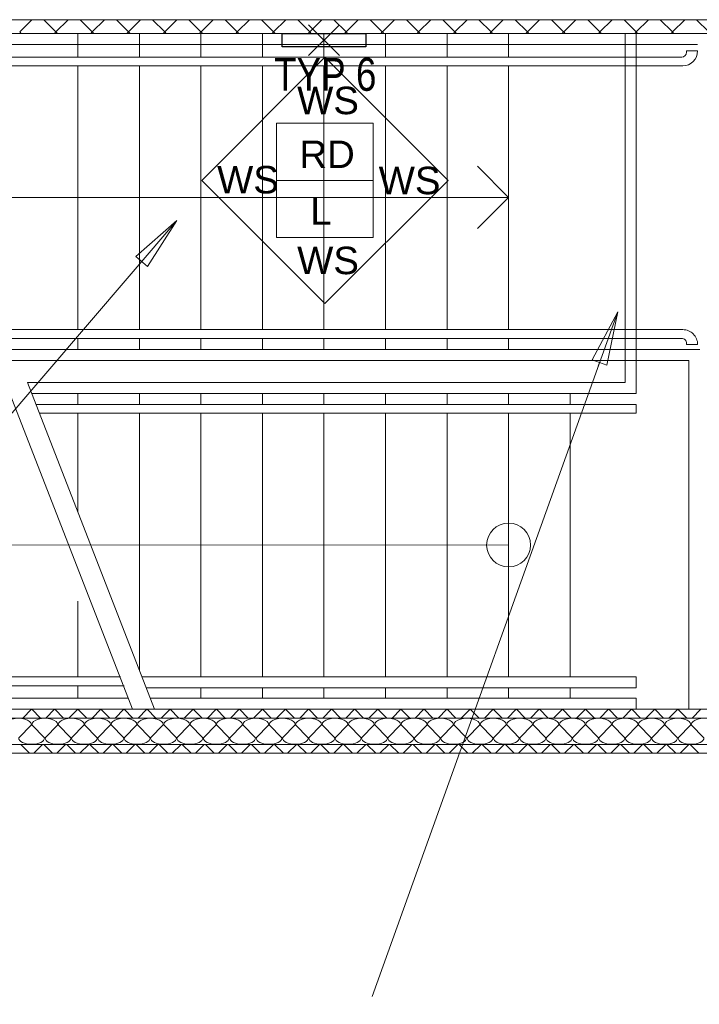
# Model space of a CAD drawing. Extents: x 1101 to 1942, y 41 to 882.
# Tile 12 of 113: x 1350 to 1412, y 99 to 188. Entities that reach past the tile are written whole.
import ezdxf
from ezdxf.lldxf.tags import DXFTag

# ---------------------------------------------------------------- set-up
doc = ezdxf.new("R2010")
doc.units = 0
doc.layers.get('0').update_dxf_attribs({"lineweight": 13})
for name, color, linetype, lineweight in [('Axen', 7, 'Continuous', 25), ('Beschriftung', 7, 'Continuous', 25), ('Fullfläche', 7, 'Continuous', 25), ('Treppen', 7, 'Continuous', 25), ('Wände', 7, 'Continuous', 25)]:
    doc.layers.add(name, color=color, linetype=linetype, lineweight=lineweight)
doc.layers.add('BI_E_Licht', color=7, linetype='Continuous', lineweight=25, true_color=0xff6600)
doc.styles.get("Standard").update_dxf_attribs({"font": 'arial.ttf'})
tags = doc.linetypes.add('ALL_S25', pattern=[0.001, 0, -0.001]).pattern_tags.tags
tags[6:7] = [DXFTag(74, 4), DXFTag(75, 0), DXFTag(340, '0'), DXFTag(46, 1.0), DXFTag(50, 0.0), DXFTag(44, 0.0), DXFTag(45, 0.0)]
tags[4:5] = [DXFTag(74, 4), DXFTag(75, 0), DXFTag(340, '0'), DXFTag(46, 1.0), DXFTag(50, 0.0), DXFTag(44, 0.0), DXFTag(45, 0.0)]
tags = doc.linetypes.add('PUNKT2_S9-A03CP7E21H', pattern=[0.001, 0, -0.001]).pattern_tags.tags
tags[6:7] = [DXFTag(74, 4), DXFTag(75, 0), DXFTag(340, '0'), DXFTag(46, 1.0), DXFTag(50, 0.0), DXFTag(44, 0.0), DXFTag(45, 0.0)]
tags[4:5] = [DXFTag(74, 4), DXFTag(75, 0), DXFTag(340, '0'), DXFTag(46, 1.0), DXFTag(50, 0.0), DXFTag(44, 0.0), DXFTag(45, 0.0)]
tags = doc.linetypes.add('VERDECKT2_S2-A03CP7E31H', pattern=[0.0027, 0.002, -0.0007]).pattern_tags.tags
tags[6:7] = [DXFTag(74, 4), DXFTag(75, 0), DXFTag(340, '0'), DXFTag(46, 1.0), DXFTag(50, 0.0), DXFTag(44, 0.0), DXFTag(45, 0.0)]
tags[4:5] = [DXFTag(74, 4), DXFTag(75, 0), DXFTag(340, '0'), DXFTag(46, 1.0), DXFTag(50, 0.0), DXFTag(44, 0.0), DXFTag(45, 0.0)]

# ---------------------------------------------------------------- blocks, each defined once
blk = doc.blocks.new('Referenz-A03CP7E41H', base_point=(1127.794, 89.807))
at = {"layer": 'Axen', "color": 0, "linetype": 'ALL_S25', "lineweight": -2, "ltscale": 0.13}
blk.add_line((1661.783, 121.449), (1222.273, 121.449), dxfattribs=at)
at = {"layer": 'Beschriftung', "color": 0, "lineweight": -2}
for p, q in [((1366.57, 173.579), (1377.785, 184.791)), ((1377.785, 184.791), (1388.996, 173.576)), ((1373.383, 173.578), (1373.384, 178.778)), ((1373.384, 178.778), (1382.184, 178.777)), ((1382.184, 178.777), (1382.183, 173.577)), ((1377.781, 162.364), (1366.57, 173.579)), ((1373.382, 168.378), (1373.383, 173.578)), ((1382.183, 173.577), (1373.383, 173.578)), ((1388.996, 173.576), (1377.781, 162.364)), ((1382.183, 173.577), (1382.182, 168.377)), ((1364.295, 169.917), (1303.236, 98.604)), ((1360.576, 166.651), (1364.295, 169.917)), ((1360.576, 166.651), (1364.295, 169.917)), ((1364.295, 169.917), (1361.64, 165.74)), ((1364.295, 169.917), (1361.64, 165.74)), ((1382.182, 168.377), (1373.382, 168.378)), ((1361.64, 165.74), (1360.576, 166.651)), ((1361.64, 165.74), (1360.576, 166.651)), ((1361.108, 166.195), (1360.88, 165.93)), ((1404.426, 161.611), (1382.081, 99.319)), ((1402.113, 157.235), (1404.426, 161.611)), ((1402.113, 157.235), (1404.426, 161.611)), ((1404.426, 161.611), (1403.431, 156.762)), ((1404.426, 161.611), (1403.431, 156.762)), ((1403.431, 156.762), (1402.113, 157.235)), ((1403.431, 156.762), (1402.113, 157.235)), ((1402.772, 156.999), (1402.654, 156.669))]:
    blk.add_line(p, q, dxfattribs=at)
at = {"layer": 'Fullfläche', "color": 0, "lineweight": -2}
for p, q in [((1351.116, 188.194), (1350.014, 187.091)), ((1352.206, 188.193), (1353.308, 187.091)), ((1354.416, 188.193), (1353.314, 187.091)), ((1355.506, 188.193), (1356.608, 187.09)), ((1357.716, 188.193), (1356.614, 187.09)), ((1358.806, 188.193), (1359.908, 187.09)), ((1361.016, 188.192), (1359.914, 187.09)), ((1362.106, 188.192), (1363.208, 187.089)), ((1364.317, 188.192), (1363.214, 187.089)), ((1365.406, 188.192), (1366.508, 187.089)), ((1367.617, 188.192), (1366.514, 187.089)), ((1368.706, 188.191), (1369.808, 187.088)), ((1370.917, 188.191), (1369.814, 187.088)), ((1372.005, 188.191), (1373.108, 187.087)), ((1374.217, 188.191), (1373.114, 187.087)), ((1375.305, 188.191), (1376.408, 187.087)), ((1377.517, 188.19), (1376.414, 187.087)), ((1378.605, 188.19), (1379.708, 187.086)), ((1380.817, 188.19), (1379.714, 187.086)), ((1381.905, 188.19), (1383.008, 187.086)), ((1384.117, 188.19), (1383.014, 187.086)), ((1385.205, 188.19), (1386.308, 187.085)), ((1387.418, 188.189), (1386.314, 187.085)), ((1388.505, 188.189), (1389.608, 187.085)), ((1390.718, 188.189), (1389.614, 187.085)), ((1391.804, 188.189), (1392.908, 187.084)), ((1394.018, 188.188), (1392.914, 187.084)), ((1395.104, 188.188), (1396.208, 187.084)), ((1397.318, 188.188), (1396.214, 187.084)), ((1398.404, 188.188), (1399.508, 187.083)), ((1400.618, 188.188), (1399.514, 187.083)), ((1401.704, 188.188), (1402.808, 187.082)), ((1403.918, 188.187), (1402.814, 187.082)), ((1405.004, 188.187), (1406.108, 187.082)), ((1407.218, 188.187), (1406.114, 187.082)), ((1408.304, 188.187), (1409.408, 187.081)), ((1410.519, 188.186), (1409.414, 187.081)), ((1411.604, 188.186), (1412.708, 187.081)), ((1350.014, 187.088), (1350.153, 186.949)), ((1353.308, 187.087), (1353.17, 186.949)), ((1353.314, 187.087), (1353.452, 186.949)), ((1356.608, 187.087), (1356.47, 186.949)), ((1356.614, 187.087), (1356.752, 186.949)), ((1359.908, 187.086), (1359.771, 186.949)), ((1359.914, 187.086), (1360.051, 186.949)), ((1363.208, 187.086), (1363.071, 186.949)), ((1363.214, 187.086), (1363.351, 186.949)), ((1366.508, 187.085), (1366.372, 186.949)), ((1366.514, 187.085), (1366.65, 186.949)), ((1369.808, 187.085), (1369.672, 186.949)), ((1369.814, 187.085), (1369.95, 186.949)), ((1373.108, 187.084), (1372.973, 186.949)), ((1373.114, 187.084), (1373.249, 186.949)), ((1376.408, 187.084), (1376.273, 186.949)), ((1376.414, 187.084), (1376.548, 186.949)), ((1379.708, 187.083), (1379.574, 186.949)), ((1379.714, 187.083), (1379.848, 186.949)), ((1383.008, 187.082), (1382.874, 186.949)), ((1383.014, 187.082), (1383.147, 186.949)), ((1386.308, 187.082), (1386.175, 186.949)), ((1386.314, 187.082), (1386.447, 186.949)), ((1389.608, 187.081), (1389.475, 186.949)), ((1389.614, 187.081), (1389.746, 186.949)), ((1392.908, 187.081), (1392.776, 186.949)), ((1392.914, 187.081), (1393.046, 186.949)), ((1396.208, 187.08), (1396.076, 186.949)), ((1396.214, 187.08), (1396.345, 186.949)), ((1399.508, 187.08), (1399.377, 186.949)), ((1399.514, 187.08), (1399.645, 186.949)), ((1402.808, 187.079), (1402.678, 186.949)), ((1402.814, 187.079), (1402.944, 186.949)), ((1406.108, 187.079), (1405.978, 186.949)), ((1406.114, 187.079), (1406.244, 186.949)), ((1409.408, 187.078), (1409.279, 186.949)), ((1409.414, 187.078), (1409.543, 186.949)), ((1351.09, 125.449), (1350.291, 124.65)), ((1351.107, 125.449), (1351.906, 124.65)), ((1353.19, 125.449), (1352.391, 124.65)), ((1353.207, 125.449), (1354.006, 124.65)), ((1355.29, 125.449), (1354.491, 124.65)), ((1355.307, 125.449), (1356.106, 124.65)), ((1357.39, 125.449), (1356.591, 124.65)), ((1357.407, 125.449), (1358.206, 124.65)), ((1359.49, 125.449), (1358.691, 124.65)), ((1359.507, 125.449), (1360.306, 124.65)), ((1361.59, 125.449), (1360.791, 124.65)), ((1361.607, 125.449), (1362.406, 124.65)), ((1363.69, 125.449), (1362.891, 124.65)), ((1363.707, 125.449), (1364.506, 124.65)), ((1365.79, 125.449), (1364.991, 124.65)), ((1365.807, 125.449), (1366.606, 124.65)), ((1367.89, 125.449), (1367.091, 124.65)), ((1367.907, 125.449), (1368.706, 124.65)), ((1369.99, 125.449), (1369.191, 124.65)), ((1370.007, 125.449), (1370.806, 124.65)), ((1372.09, 125.449), (1371.291, 124.65)), ((1372.107, 125.449), (1372.906, 124.65)), ((1374.19, 125.449), (1373.391, 124.65)), ((1374.207, 125.449), (1375.006, 124.65)), ((1376.29, 125.449), (1375.491, 124.65)), ((1376.307, 125.449), (1377.106, 124.65)), ((1378.39, 125.449), (1377.591, 124.65)), ((1378.407, 125.449), (1379.206, 124.65)), ((1380.49, 125.449), (1379.691, 124.65)), ((1380.507, 125.449), (1381.306, 124.65)), ((1382.59, 125.449), (1381.791, 124.65)), ((1382.607, 125.449), (1383.406, 124.65)), ((1384.69, 125.449), (1383.891, 124.65)), ((1384.707, 125.449), (1385.506, 124.65)), ((1386.79, 125.449), (1385.991, 124.65)), ((1386.807, 125.449), (1387.606, 124.65)), ((1388.89, 125.449), (1388.091, 124.65)), ((1388.907, 125.449), (1389.706, 124.65)), ((1390.99, 125.449), (1390.191, 124.65)), ((1391.007, 125.449), (1391.806, 124.65)), ((1393.09, 125.449), (1392.291, 124.65)), ((1393.107, 125.449), (1393.906, 124.65)), ((1395.19, 125.449), (1394.391, 124.65)), ((1395.207, 125.449), (1396.006, 124.65)), ((1397.29, 125.449), (1396.491, 124.65)), ((1397.307, 125.449), (1398.106, 124.65)), ((1399.39, 125.449), (1398.591, 124.65)), ((1399.407, 125.449), (1400.206, 124.65)), ((1401.49, 125.449), (1400.691, 124.65)), ((1401.507, 125.449), (1402.306, 124.65)), ((1403.59, 125.449), (1402.791, 124.65)), ((1403.607, 125.449), (1404.406, 124.65)), ((1405.69, 125.449), (1404.891, 124.65)), ((1405.707, 125.449), (1406.507, 124.65)), ((1407.79, 125.449), (1406.991, 124.65)), ((1407.807, 125.449), (1408.607, 124.65)), ((1409.89, 125.449), (1409.091, 124.65)), ((1409.907, 125.449), (1410.707, 124.65)), ((1411.99, 125.449), (1411.191, 124.65)), ((1349.922, 122.849), (1351.074, 124.049)), ((1351.122, 124.049), (1352.274, 122.849)), ((1352.322, 122.849), (1353.474, 124.049)), ((1353.522, 124.049), (1354.674, 122.85)), ((1354.722, 122.85), (1355.874, 124.049)), ((1355.922, 124.049), (1357.074, 122.85)), ((1357.122, 122.85), (1358.274, 124.049)), ((1358.322, 124.049), (1359.474, 122.85)), ((1359.522, 122.85), (1360.674, 124.049)), ((1360.722, 124.049), (1361.874, 122.85)), ((1361.922, 122.85), (1363.074, 124.049)), ((1363.122, 124.049), (1364.274, 122.85)), ((1364.322, 122.85), (1365.474, 124.049)), ((1365.522, 124.049), (1366.674, 122.85)), ((1366.722, 122.85), (1367.874, 124.049)), ((1367.922, 124.049), (1369.074, 122.85)), ((1369.122, 122.85), (1370.274, 124.049)), ((1370.322, 124.049), (1371.474, 122.85)), ((1371.522, 122.85), (1372.674, 124.049)), ((1372.722, 124.049), (1373.874, 122.85)), ((1373.922, 122.85), (1375.074, 124.049)), ((1375.122, 124.049), (1376.274, 122.85)), ((1376.322, 122.85), (1377.474, 124.049)), ((1377.522, 124.049), (1378.674, 122.85)), ((1378.722, 122.85), (1379.874, 124.05)), ((1379.922, 124.05), (1381.074, 122.85)), ((1381.122, 122.85), (1382.274, 124.05)), ((1382.322, 124.05), (1383.474, 122.85)), ((1383.522, 122.85), (1384.674, 124.05)), ((1384.722, 124.05), (1385.874, 122.85)), ((1385.922, 122.85), (1387.074, 124.05)), ((1387.122, 124.05), (1388.274, 122.85)), ((1388.322, 122.85), (1389.474, 124.05)), ((1389.522, 124.05), (1390.674, 122.85)), ((1390.722, 122.85), (1391.874, 124.05)), ((1391.922, 124.05), (1393.074, 122.85)), ((1393.122, 122.85), (1394.274, 124.05)), ((1394.322, 124.05), (1395.474, 122.85)), ((1395.522, 122.85), (1396.674, 124.05)), ((1396.722, 124.05), (1397.874, 122.85)), ((1397.922, 122.85), (1399.074, 124.05)), ((1399.122, 124.05), (1400.274, 122.85)), ((1400.322, 122.85), (1401.474, 124.05)), ((1401.522, 124.05), (1402.674, 122.85)), ((1402.722, 122.85), (1403.874, 124.05)), ((1403.922, 124.05), (1405.074, 122.85)), ((1405.122, 122.85), (1406.274, 124.05)), ((1406.322, 124.05), (1407.474, 122.85)), ((1407.522, 122.85), (1408.674, 124.05)), ((1408.722, 124.05), (1409.874, 122.85)), ((1409.922, 122.85), (1411.074, 124.05)), ((1411.122, 124.05), (1412.274, 122.85)), ((1350.903, 121.449), (1350.104, 122.25)), ((1351.295, 121.449), (1352.094, 122.25)), ((1353.003, 121.449), (1352.204, 122.25)), ((1353.395, 121.449), (1354.194, 122.25)), ((1355.103, 121.449), (1354.304, 122.25)), ((1355.495, 121.449), (1356.294, 122.25)), ((1357.203, 121.449), (1356.404, 122.25)), ((1357.595, 121.449), (1358.394, 122.25)), ((1359.303, 121.449), (1358.504, 122.25)), ((1359.695, 121.449), (1360.494, 122.25)), ((1361.403, 121.449), (1360.604, 122.25)), ((1361.795, 121.449), (1362.594, 122.25)), ((1363.503, 121.449), (1362.704, 122.25)), ((1363.895, 121.449), (1364.694, 122.25)), ((1365.603, 121.449), (1364.804, 122.25)), ((1365.995, 121.449), (1366.794, 122.25)), ((1367.703, 121.449), (1366.904, 122.25)), ((1368.095, 121.449), (1368.894, 122.25)), ((1369.803, 121.449), (1369.004, 122.25)), ((1370.195, 121.449), (1370.994, 122.25)), ((1371.903, 121.449), (1371.104, 122.25)), ((1372.294, 121.449), (1373.094, 122.25)), ((1374.003, 121.449), (1373.204, 122.25)), ((1374.394, 121.449), (1375.194, 122.25)), ((1376.103, 121.449), (1375.304, 122.25)), ((1376.494, 121.449), (1377.294, 122.25)), ((1378.203, 121.449), (1377.404, 122.25)), ((1378.594, 121.449), (1379.394, 122.25)), ((1380.303, 121.449), (1379.504, 122.25)), ((1380.694, 121.449), (1381.494, 122.25)), ((1382.403, 121.449), (1381.604, 122.25)), ((1382.794, 121.449), (1383.594, 122.25)), ((1384.503, 121.449), (1383.704, 122.25)), ((1384.894, 121.449), (1385.693, 122.25)), ((1386.603, 121.449), (1385.804, 122.25)), ((1386.994, 121.449), (1387.793, 122.25)), ((1388.703, 121.449), (1387.904, 122.25)), ((1389.094, 121.449), (1389.893, 122.25)), ((1390.803, 121.449), (1390.004, 122.25)), ((1391.194, 121.449), (1391.993, 122.25)), ((1392.903, 121.449), (1392.104, 122.25)), ((1393.294, 121.449), (1394.093, 122.25)), ((1395.003, 121.449), (1394.204, 122.25)), ((1395.394, 121.449), (1396.193, 122.25)), ((1397.103, 121.449), (1396.304, 122.25)), ((1397.494, 121.449), (1398.293, 122.25)), ((1399.203, 121.449), (1398.404, 122.25)), ((1399.594, 121.449), (1400.393, 122.25)), ((1401.303, 121.449), (1400.504, 122.25)), ((1401.694, 121.449), (1402.493, 122.25)), ((1403.403, 121.449), (1402.604, 122.25)), ((1403.794, 121.449), (1404.593, 122.25)), ((1405.503, 121.449), (1404.704, 122.25)), ((1405.894, 121.449), (1406.693, 122.25)), ((1407.603, 121.449), (1406.804, 122.25)), ((1407.994, 121.449), (1408.793, 122.25)), ((1409.703, 121.449), (1408.904, 122.25)), ((1410.094, 121.449), (1410.893, 122.25)), ((1411.803, 121.449), (1411.004, 122.25))]:
    blk.add_line(p, q, dxfattribs=at)
for centre, start_param, end_param in [((1349.898, 124.049), 0, 3.141593), ((1352.298, 124.049), 0, 3.141593), ((1354.698, 124.049), 0, 3.141593), ((1357.098, 124.049), 0, 3.141593), ((1359.498, 124.049), 0, 3.141593), ((1361.898, 124.049), 0, 3.141593), ((1364.298, 124.049), 0, 3.141593), ((1366.698, 124.049), 0, 3.141593), ((1369.098, 124.049), 0, 3.141593), ((1371.498, 124.049), 0, 3.141593), ((1373.898, 124.049), 0, 3.141593), ((1376.298, 124.049), 0, 3.141593), ((1378.698, 124.05), 0, 3.141593), ((1381.098, 124.05), 0, 3.141593), ((1383.498, 124.05), 0, 3.141593), ((1385.898, 124.05), 0, 3.141593), ((1388.298, 124.05), 0, 3.141593), ((1390.698, 124.05), 0, 3.141593), ((1393.098, 124.05), 0, 3.141593), ((1395.498, 124.05), 0, 3.141593), ((1397.898, 124.05), 0, 3.141593), ((1400.298, 124.05), 0, 3.141593), ((1402.698, 124.05), 0, 3.141593), ((1405.098, 124.05), 0, 3.141593), ((1407.498, 124.05), 0, 3.141593), ((1409.898, 124.05), 0, 3.141593), ((1412.298, 124.05), 0, 3.141593), ((1351.098, 122.849), 3.141593, 4.712389), ((1351.098, 122.849), 4.712389, 6.283185), ((1353.498, 122.849), 3.141593, 4.712389), ((1353.498, 122.849), 4.712389, 6.283185), ((1355.898, 122.85), 3.141593, 4.712389), ((1355.898, 122.85), 4.712389, 6.283185), ((1358.298, 122.85), 3.141593, 4.712389), ((1358.298, 122.85), 4.712389, 6.283185), ((1360.698, 122.85), 3.141593, 4.712389), ((1360.698, 122.85), 4.712389, 6.283185), ((1363.098, 122.85), 3.141593, 4.712389), ((1363.098, 122.85), 4.712389, 6.283185), ((1365.498, 122.85), 3.141593, 4.712389), ((1365.498, 122.85), 4.712389, 6.283185), ((1367.898, 122.85), 3.141593, 4.712389), ((1367.898, 122.85), 4.712389, 6.283185), ((1370.298, 122.85), 3.141593, 4.712389), ((1370.298, 122.85), 4.712389, 6.283185), ((1372.698, 122.85), 3.141593, 4.712389), ((1372.698, 122.85), 4.712389, 6.283185), ((1375.098, 122.85), 3.141593, 4.712389), ((1375.098, 122.85), 4.712389, 6.283185), ((1377.498, 122.85), 3.141593, 4.712389), ((1377.498, 122.85), 4.712389, 6.283185), ((1379.898, 122.85), 3.141593, 4.712389), ((1379.898, 122.85), 4.712389, 6.283185), ((1382.298, 122.85), 3.141593, 4.712389), ((1382.298, 122.85), 4.712389, 6.283185), ((1384.698, 122.85), 3.141593, 4.712389), ((1384.698, 122.85), 4.712389, 6.283185), ((1387.098, 122.85), 3.141593, 4.712389), ((1387.098, 122.85), 4.712389, 6.283185), ((1389.498, 122.85), 3.141593, 4.712389), ((1389.498, 122.85), 4.712389, 6.283185), ((1391.898, 122.85), 3.141593, 4.712389), ((1391.898, 122.85), 4.712389, 6.283185), ((1394.298, 122.85), 3.141593, 4.712389), ((1394.298, 122.85), 4.712389, 6.283185), ((1396.698, 122.85), 3.141593, 4.712389), ((1396.698, 122.85), 4.712389, 6.283185), ((1399.098, 122.85), 3.141593, 4.712389), ((1399.098, 122.85), 4.712389, 6.283185), ((1401.498, 122.85), 3.141593, 4.712389), ((1401.498, 122.85), 4.712389, 6.283185), ((1403.898, 122.85), 3.141593, 4.712389), ((1403.898, 122.85), 4.712389, 6.283185), ((1406.298, 122.85), 3.141593, 4.712389), ((1406.298, 122.85), 4.712389, 6.283185), ((1408.698, 122.85), 3.141593, 4.712389), ((1408.698, 122.85), 4.712389, 6.283185), ((1411.098, 122.85), 3.141593, 4.712389), ((1411.098, 122.85), 4.712389, 6.283185)]:
    blk.add_ellipse(centre, major_axis=(1.176, 0), ratio=0.5, start_param=start_param, end_param=end_param, dxfattribs=at)
at = {"layer": 'Treppen', "color": 0, "linetype": 'PUNKT2_S9-A03CP7E21H', "lineweight": -2, "ltscale": 0.13}
for p, q in [((1411.698, 186.949), (1306.298, 186.949)), ((1355.298, 186.949), (1355.298, 184.799)), ((1360.898, 186.949), (1360.898, 184.799)), ((1366.498, 186.949), (1366.498, 184.799)), ((1372.098, 186.949), (1372.098, 184.799)), ((1377.698, 186.949), (1377.698, 184.799)), ((1383.298, 186.949), (1383.298, 184.799)), ((1388.898, 186.949), (1388.898, 184.799)), ((1394.498, 186.949), (1394.498, 184.799)), ((1411.698, 185.949), (1307.298, 185.949)), ((1410.246, 184.799), (1310.098, 184.799)), ((1411.698, 185.351), (1410.698, 185.351)), ((1410.698, 185.351), (1410.698, 185.251)), ((1410.346, 183.999), (1310.098, 183.999)), ((1355.298, 183.999), (1355.298, 159.999)), ((1360.898, 183.999), (1360.898, 159.999)), ((1366.498, 183.999), (1366.498, 159.999)), ((1372.098, 183.999), (1372.098, 159.999)), ((1377.698, 183.999), (1377.698, 159.999)), ((1383.298, 183.999), (1383.298, 159.999)), ((1388.898, 183.999), (1388.898, 159.999)), ((1394.498, 183.999), (1394.498, 159.999)), ((1410.346, 159.999), (1334.45, 159.999)), ((1410.246, 159.199), (1334.45, 159.199)), ((1355.298, 159.199), (1355.298, 158.199)), ((1360.898, 159.199), (1360.898, 158.199)), ((1366.498, 159.199), (1366.498, 158.199)), ((1372.098, 159.199), (1372.098, 158.199)), ((1377.698, 159.199), (1377.698, 158.199)), ((1383.298, 159.199), (1383.298, 158.199)), ((1388.898, 159.199), (1388.898, 158.199)), ((1394.498, 159.199), (1394.498, 158.199)), ((1410.698, 158.647), (1410.698, 158.747)), ((1411.698, 158.647), (1410.698, 158.647)), ((1411.898, 158.199), (1334.898, 158.199)), ((1410.898, 157.199), (1335.898, 157.199)), ((1410.898, 125.449), (1410.898, 157.199)), ((1355.298, 135.288), (1355.298, 128.399)), ((1359.194, 128.399), (1310.098, 128.399)), ((1359.507, 127.599), (1310.098, 127.599)), ((1355.298, 127.599), (1355.298, 126.449)), ((1359.898, 126.449), (1307.298, 126.449)), ((1360.29, 125.449), (1306.388, 125.449))]:
    blk.add_line(p, q, dxfattribs=at)
at = {"layer": 'Treppen', "color": 0, "lineweight": -2}
for p, q in [((1405.098, 186.949), (1405.098, 155.199)), ((1406.098, 155.199), (1406.098, 186.949)), ((1394.498, 172.031), (1391.67, 174.86)), ((1321.098, 172.031), (1394.498, 172.031)), ((1394.498, 172.031), (1391.67, 169.203)), ((1360.29, 125.449), (1348.707, 155.199)), ((1362.29, 125.449), (1350.707, 155.199)), ((1405.098, 155.199), (1350.707, 155.199)), ((1406.098, 155.199), (1406.098, 154.199)), ((1406.098, 154.199), (1351.098, 154.199)), ((1355.298, 154.199), (1355.298, 153.199)), ((1360.898, 154.199), (1360.898, 153.199)), ((1366.498, 154.199), (1366.498, 153.199)), ((1372.098, 154.199), (1372.098, 153.199)), ((1377.698, 154.199), (1377.698, 153.199)), ((1383.298, 154.199), (1383.298, 153.199)), ((1388.898, 154.199), (1388.898, 153.199)), ((1394.498, 154.199), (1394.498, 153.199)), ((1400.098, 153.199), (1400.098, 154.199)), ((1406.098, 153.199), (1351.49, 153.199)), ((1406.098, 152.399), (1351.803, 152.399)), ((1355.298, 152.399), (1355.298, 143.406)), ((1360.898, 152.399), (1360.898, 129.023)), ((1366.498, 152.399), (1366.498, 128.399)), ((1372.098, 152.399), (1372.098, 128.399)), ((1377.698, 152.399), (1377.698, 128.399)), ((1383.298, 152.399), (1383.298, 128.399)), ((1388.898, 152.399), (1388.898, 128.399)), ((1394.498, 152.399), (1394.498, 128.399)), ((1406.098, 153.199), (1406.098, 152.399)), ((1394.498, 140.399), (1321.098, 140.432)), ((1406.098, 128.399), (1361.141, 128.399)), ((1406.098, 127.399), (1406.098, 128.399)), ((1406.098, 127.399), (1361.53, 127.399)), ((1366.498, 127.399), (1366.498, 126.449)), ((1372.098, 127.399), (1372.098, 126.449)), ((1377.698, 127.399), (1377.698, 126.449)), ((1383.298, 127.399), (1383.298, 126.449)), ((1388.898, 127.399), (1388.898, 126.449)), ((1394.498, 127.399), (1394.498, 126.449)), ((1400.098, 126.449), (1400.098, 127.399)), ((1406.098, 126.449), (1361.9, 126.449)), ((1406.098, 126.449), (1406.098, 125.449)), ((1406.098, 125.449), (1362.29, 125.449))]:
    blk.add_line(p, q, dxfattribs=at)
at = {"layer": 'Treppen', "color": 0, "linetype": 'VERDECKT2_S2-A03CP7E31H', "lineweight": -2, "ltscale": 0.13}
blk.add_line((1400.098, 128.399), (1400.098, 152.399), dxfattribs=at)
at = {"layer": 'Treppen', "color": 0, "lineweight": -2}
blk.add_circle((1394.498, 140.399), 2, dxfattribs=at)
at = {"layer": 'Treppen', "color": 0, "linetype": 'PUNKT2_S9-A03CP7E21H', "lineweight": -2, "ltscale": 0.13}
for centre, major_axis, end_param in [((1410.246, 185.251), (0, -0.452), 1.570796), ((1410.346, 185.351), (0, -1.352), 1.570796), ((1410.346, 158.647), (1.352, 0), 1.570797), ((1410.246, 158.747), (0.452, 0), 1.570797)]:
    blk.add_ellipse(centre, major_axis=major_axis, ratio=1, start_param=0, end_param=end_param, dxfattribs=at)
at = {"layer": 'Wände', "color": 0, "lineweight": -2}
for p, q in [((1426.998, 188.185), (1302.299, 188.199)), ((1303.098, 186.949), (1426.998, 186.949)), ((1473.498, 125.449), (1303.098, 125.449)), ((1473.498, 124.65), (1303.098, 124.649)), ((1476.698, 122.249), (1303.098, 122.249)), ((1302.298, 121.449), (1473.498, 121.449))]:
    blk.add_line(p, q, dxfattribs=at)
at = {"layer": 'Beschriftung', "color": 0, "lineweight": -2, "char_height": 2.49999, "attachment_point": 1, "rotation": 359.99316}
for s, insert in [('{\\fArial;WS}', (1375.255, 182.102)), ('{\\fArial;RD}', (1375.459, 177.204)), ('{\\fArial;WS}', (1367.97, 174.891)), ('{\\fArial;WS}', (1382.676, 174.82)), ('{\\fArial;L}', (1376.458, 172.037)), ('{\\fArial;WS}', (1375.255, 167.544))]:
    blk.add_mtext(s, dxfattribs=dict(at, insert=insert))
blk = doc.blocks.new('RZB Polymero Kreis 19W-A03CP7N01H', base_point=(1373.898, 184.938))
at = {"color": 0, "lineweight": -2}
for p, q in [((1379.098, 187.738), (1376.298, 184.938)), ((1376.298, 187.738), (1379.098, 184.938)), ((1373.898, 185.728), (1373.898, 186.948)), ((1373.898, 186.948), (1381.498, 186.948)), ((1381.498, 186.948), (1381.498, 185.728)), ((1381.498, 185.728), (1373.898, 185.728))]:
    blk.add_line(p, q, dxfattribs=at)

msp = doc.modelspace()

# ---------------------------------------------------------------- block references
at = {"color": 251, "lineweight": 13, "ltscale": 0.13, "true_color": 0x5f5f5f}
msp.add_blockref('Referenz-A03CP7E41H', (1127.794, 89.807), dxfattribs=at)
at = {"layer": 'BI_E_Licht', "linetype": 'Continuous', "ltscale": 0.25}
msp.add_blockref('RZB Polymero Kreis 19W-A03CP7N01H', (1373.898, 184.938), dxfattribs=at)

# ---------------------------------------------------------------- texts
at = {"layer": 'BI_E_Licht', "ltscale": 0.25, "insert": (1373.157, 184.728), "char_height": 3, "attachment_point": 1}
msp.add_mtext('{\\W0.8;\\fArial;TYP 6}', dxfattribs=at)

doc.saveas('drawing.dxf')
